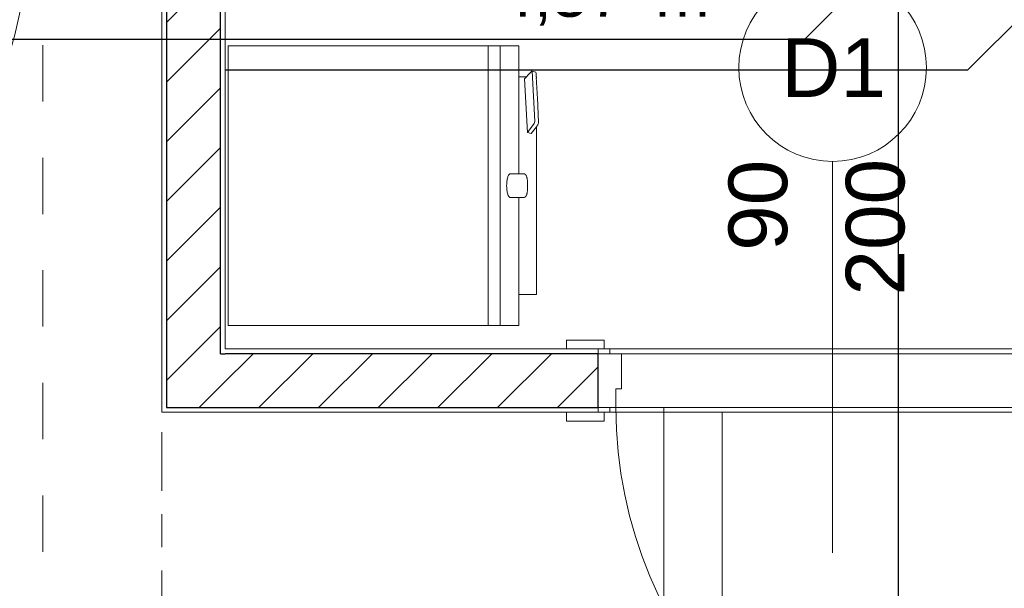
# Model space of a CAD drawing. Header units: millimetres. Extents: x -52968 to 399385, y -141133 to 110561.
# Tile 127 of 146: x 85202 to 87301, y -110938 to -109725. Entities that reach past the tile are written whole.
import ezdxf
from ezdxf import colors
from ezdxf.entities.mleader import LeaderData, LeaderLine
from ezdxf.math import Vec2, Vec3

# ---------------------------------------------------------------- set-up
doc = ezdxf.new("R2010")
doc.units = ezdxf.units.MM
doc.linetypes.add('SIM-Wegliniec-21.07.2025-Parter$0$Przerywana', pattern=[240, 120, -120])
doc.linetypes.add('SIM-Wegliniec-21.07.2025-Parter$0$Przerywana podwójnie', pattern=[295, 125, -50, 70, -50])
doc.layers.add('_xref', color=250, linetype='Continuous')
for name, color, linetype, lineweight in [('RR_IWK_KS', 19, 'Kanalizacja', 30), ('RR_IWK_opisy', 7, 'Continuous', 0), ('RR_ks_podposadzkowa', 32, 'Kanalizacja', 30), ('SIM-Wegliniec-21.07.2025-Parter$0$A-Przekroje-PB_Nr_pióra__5', 250, 'Continuous', 0), ('SIM-Wegliniec-21.07.2025-Parter$0$Nowe_A-Armatura_Nr_pióra__2', 250, 'Continuous', 0), ('SIM-Wegliniec-21.07.2025-Parter$0$Nowe_A-Osi_Nr_pióra__20', 250, 'Continuous', 0), ('SIM-Wegliniec-21.07.2025-Parter$0$Nowe_A-Posadzki_Nr_pióra__89', 250, 'Continuous', 0), ('SIM-Wegliniec-21.07.2025-Parter$0$Nowe_A-Strefy-Parter_Nr_pióra__94', 250, 'Continuous', 0), ('SIM-Wegliniec-21.07.2025-Parter$0$Nowe_A-Ściany-Działowe', 250, 'Continuous', 0), ('SIM-Wegliniec-21.07.2025-Parter$0$Nowe_A-Ściany-Działowe_Nr_pióra__27', 250, 'Continuous', 0), ('SIM-Wegliniec-21.07.2025-Parter$0$Nowe_A-Ściany-Działowe_Nr_pióra__47', 250, 'Continuous', 0), ('SIM-Wegliniec-21.07.2025-Parter$0$Nowe_Drzwi Archicad_Nr_pióra__23', 250, 'Continuous', 0), ('SIM-Wegliniec-21.07.2025-Parter$0$Nowe_Drzwi Archicad_Nr_pióra__27', 250, 'Continuous', 0), ('SIM-Wegliniec-21.07.2025-Parter$0$Nowe_Drzwi Archicad_Nr_pióra__3', 250, 'Continuous', 0), ('SIM-Wegliniec-21.07.2025-Parter$0$Nowe_Drzwi Archicad_Nr_pióra__47', 250, 'Continuous', 0), ('SIM-Wegliniec-21.07.2025-Parter$0$Nowe_Metryczki pomieszczeń Archicada_Nr_pióra__6', 250, 'Continuous', 0), ('SIM-Wegliniec-21.07.2025-Parter$0$Nowe_Znaczniki drzwi Archicada_Nr_pióra__2', 250, 'Continuous', 0), ('SIM-Wegliniec-21.07.2025-Parter$0$Nowe_Znaczniki drzwi Archicada_Nr_pióra__45', 250, 'Continuous', 0), ('SIM-Wegliniec-21.07.2025-Parter$0$Nowe_Znaczniki drzwi Archicada_Nr_pióra__7', 250, 'Continuous', 0)]:
    doc.layers.add(name, color=color, linetype=linetype, lineweight=lineweight)
doc.styles.add('Garamond', font='GARA.TTF')
doc.styles.add('SIM-Wegliniec-21.07.2025-Parter$0$STYL_AUTOMATYCZNY_1', font='arial.ttf')
doc.styles.add('SIM-Wegliniec-21.07.2025-Parter$0$STYL_AUTOMATYCZNY_2', font='arial.ttf')
doc.styles.get("Standard").update_dxf_attribs({"font": 'arial.ttf'})
doc.linetypes.add('Kanalizacja', pattern='A,25,0,["◄",Standard,S=5,R=0,X=-5,Y=-2.5],0', length=25)
pattern_1 = [(0, (0, 0), (0, 86.60254), [0, -50]), (0, (25, 43.3), (0, 86.60254), [0, -50])]
pattern_2 = [(45, (0, 0), (-63.63961, 63.63961), [])]

# ---------------------------------------------------------------- blocks, each defined once
blk = doc.blocks.new('SIM-Wegliniec-21.07.2025-Parter')
at = {"layer": 'SIM-Wegliniec-21.07.2025-Parter$0$Nowe_A-Ściany-Działowe', "linetype": 'Continuous', "lineweight": 0, "true_color": 0x000000}
h = blk.add_hatch(dxfattribs=at)
h.set_pattern_fill('Tynk', color=18, style=0, pattern_type=2)
h.set_pattern_definition(pattern_1)
h.paths.add_polyline_path([(85515.1, -110552.6), (85515.1, -109677.6), (85505.1, -109677.6), (85505.1, -110552.6)])
at = {"layer": 'SIM-Wegliniec-21.07.2025-Parter$0$Nowe_A-Ściany-Działowe', "linetype": 'Continuous', "lineweight": 0}
h = blk.add_hatch(dxfattribs=at)
h.set_pattern_fill('Bloczki_ceramiczne', color=256, style=0, pattern_type=2)
h.set_pattern_definition(pattern_2)
h.paths.add_polyline_path([(85630.1, -110437.6), (85630.1, -109677.6), (85515.1, -109677.6), (85515.1, -110437.6)])
at = {"layer": 'SIM-Wegliniec-21.07.2025-Parter$0$Nowe_A-Ściany-Działowe', "linetype": 'Continuous', "lineweight": 0, "true_color": 0x000000}
h = blk.add_hatch(dxfattribs=at)
h.set_pattern_fill('Tynk', color=18, style=0, pattern_type=2)
h.set_pattern_definition(pattern_1)
h.paths.add_polyline_path([(85640.1, -110427.6), (85640.1, -109677.6), (85630.1, -109677.6), (85630.1, -110427.6)])
h = blk.add_hatch(dxfattribs=at)
h.set_pattern_fill('Tynk', color=18, style=0, pattern_type=2)
h.set_pattern_definition(pattern_1)
h.paths.add_polyline_path([(85640.1, -110427.6), (85630.1, -110437.6), (85640.1, -110437.6)])
h = blk.add_hatch(dxfattribs=at)
h.set_pattern_fill('Tynk', color=18, style=0, pattern_type=2)
h.set_pattern_definition(pattern_1)
h.paths.add_polyline_path([(85630.1, -110427.6), (85630.1, -110437.6), (85640.1, -110427.6)])
h = blk.add_hatch(dxfattribs=at)
h.set_pattern_fill('Tynk', color=18, style=0, pattern_type=2)
h.set_pattern_definition(pattern_1)
h.paths.add_polyline_path([(85640.1, -110427.6), (85640.1, -110437.6), (86435.1, -110437.6), (86435.1, -110427.6)])
at = {"layer": 'SIM-Wegliniec-21.07.2025-Parter$0$Nowe_A-Ściany-Działowe', "linetype": 'Continuous', "lineweight": 0}
h = blk.add_hatch(dxfattribs=at)
h.set_pattern_fill('Bloczki_ceramiczne', color=256, style=0, pattern_type=2)
h.set_pattern_definition(pattern_2)
h.paths.add_polyline_path([(85630.1, -110437.6), (85515.1, -110552.6), (85630.1, -110552.6)])
h = blk.add_hatch(dxfattribs=at)
h.set_pattern_fill('Bloczki_ceramiczne', color=256, style=0, pattern_type=2)
h.set_pattern_definition(pattern_2)
h.paths.add_polyline_path([(85515.1, -110437.6), (85515.1, -110552.6), (85630.1, -110437.6)])
h = blk.add_hatch(dxfattribs=at)
h.set_pattern_fill('Bloczki_ceramiczne', color=256, style=0, pattern_type=2)
h.set_pattern_definition(pattern_2)
h.paths.add_polyline_path([(85630.1, -110552.6), (86435.1, -110552.6), (86435.1, -110437.6), (85630.1, -110437.6)])
at = {"layer": 'SIM-Wegliniec-21.07.2025-Parter$0$Nowe_A-Ściany-Działowe', "linetype": 'Continuous', "lineweight": 0, "true_color": 0x000000}
h = blk.add_hatch(dxfattribs=at)
h.set_pattern_fill('Tynk', color=18, style=0, pattern_type=2)
h.set_pattern_definition(pattern_1)
h.paths.add_polyline_path([(85505.1, -110562.6), (85515.1, -110562.6), (85515.1, -110552.6)])
h = blk.add_hatch(dxfattribs=at)
h.set_pattern_fill('Tynk', color=18, style=0, pattern_type=2)
h.set_pattern_definition(pattern_1)
h.paths.add_polyline_path([(85505.1, -110552.6), (85505.1, -110562.6), (85515.1, -110552.6)])
h = blk.add_hatch(dxfattribs=at)
h.set_pattern_fill('Tynk', color=18, style=0, pattern_type=2)
h.set_pattern_definition(pattern_1)
h.paths.add_polyline_path([(86435.1, -110552.6), (85515.1, -110552.6), (85515.1, -110562.6), (86435.1, -110562.6)])
at = {"layer": 'SIM-Wegliniec-21.07.2025-Parter$0$A-Przekroje-PB_Nr_pióra__5', "linetype": 'SIM-Wegliniec-21.07.2025-Parter$0$Przerywana', "lineweight": 13}
blk.add_line((85251.7, -96579.8), (85251.7, -119411.6), dxfattribs=at)
at = {"layer": 'SIM-Wegliniec-21.07.2025-Parter$0$Nowe_A-Armatura_Nr_pióra__2', "linetype": 'Continuous', "lineweight": 13}
for p, q in [((86266.4, -109781.1), (85646.9, -109781.1)), ((85646.9, -109781.1), (85646.9, -110377.6)), ((86201.2, -109781.1), (86201.2, -110377.6)), ((86226.7, -110377.6), (86226.7, -109781.1)), ((86266.4, -109781.3), (86266.4, -109781.1)), ((86266.4, -109847.3), (86266.4, -109781.3)), ((86282.4, -109847.3), (86266.4, -109847.3)), ((86266.4, -110054.1), (86266.4, -109847.3)), ((86282.4, -109847.3), (86278.5, -109851.4)), ((86302.6, -109837.3), (86294.6, -109834.9)), ((86300.2, -109942.3), (86294.6, -109834.9)), ((86303.6, -109847.3), (86303.4, -109847.3)), ((86303.4, -109847.3), (86303.6, -109850.1)), ((86303.6, -109850.1), (86303.6, -109847.3)), ((86278.5, -109851.4), (86284.9, -109966)), ((86284.9, -109966), (86298.7, -109946.9)), ((86292.8, -109968.4), (86303.6, -109953.6)), ((86303.6, -110311.3), (86303.6, -109953.6)), ((86284.9, -109966), (86292.8, -109968.4)), ((86248.2, -110054.1), (86276.6, -110054.1)), ((86282.4, -110058.5), (86282.5, -110058.6)), ((86282.5, -110100.1), (86282.4, -110100.2)), ((86276.6, -110104.5), (86248.2, -110104.5)), ((86266.4, -110311.3), (86266.4, -110104.5)), ((86266.4, -110377.6), (86266.4, -110311.3)), ((86266.4, -110311.3), (86303.6, -110311.3)), ((85646.9, -110377.6), (86201.2, -110377.6)), ((86201.2, -110377.6), (86201.2, -110377.6)), ((86201.2, -110377.6), (86266.4, -110377.6))]:
    blk.add_line(p, q, dxfattribs=at)
for centre, radius, start, end in [((113706.3, -135780.7), 37744, 136.58832, 136.60013), ((77454.1, -101484.7), 12160.3, 316.58832, 316.62498), ((86286.4, -109829.6), 9.25, 316.6248, 323.4189), ((86294.4, -109835.6), 0.779, 73.0994, 143.4197), ((86302.5, -109837.4), 0.162, 24.6838, 73.1078), ((86302.3, -109837.5), 0.4, 4.056, 24.6821), ((103386.2, -108628.5), 17126.2, 184.04806, 184.06449), ((85122.5, -109926.3), 1183.5, 3.8267, 4.0645), ((83810.7, -110012.5), 2498.1, 2.6419, 3.7288), ((82155, -110088.9), 4155.6, 1.9885, 2.6419), ((86292.3, -109942.3), 7.88, 324.5257, 0.1026), ((80773.3, -105946.9), 6829.2, 324.0765, 324.09857), ((81249.3, -106291.4), 6241.6, 324.09857, 324.12272), ((86300.1, -109944.6), 8.04, 324.1235, 341.6124), ((86301.2, -109945), 6.88, 341.6122, 1.9876), ((86272.4, -110070.7), 31.2, 157.1644, 162.7475), ((86255, -110063.4), 12.3, 143.0967, 157.1643), ((86251.5, -110060.8), 7.99, 135.6945, 143.0968), ((86249.1, -110058.4), 4.5, 122.5924, 135.6941), ((86248.4, -110057.4), 3.37, 108.787, 122.5925), ((86248.2, -110056.6), 2.47, 90.0023, 108.7865), ((86276.6, -110059.7), 5.57, 76.9474, 90), ((86276.6, -110059.8), 5.7, 64.1897, 76.9465), ((86276.5, -110059.9), 5.81, 59.1338, 64.1899), ((86276.4, -110060.1), 5.99, 54.2298, 59.1336), ((86276.4, -110060.1), 6.09, 51.1829, 54.23), ((86276.3, -110060.3), 6.28, 48.2277, 51.1827), ((86276.2, -110060.4), 6.37, 46.1672, 48.2281), ((86276.1, -110060.5), 6.56, 44.1649, 46.1671), ((86275.9, -110060.7), 6.78, 38.6333, 44.1649), ((86275.2, -110061.2), 7.71, 33.77, 38.6333), ((86274.7, -110061.6), 8.29, 30.5595, 33.7702), ((86273.6, -110062.2), 9.52, 27.7634, 30.5594), ((86273, -110062.5), 10.2, 25.5403, 27.7635), ((86271.6, -110063.2), 11.8, 23.6113, 25.5402), ((86270.3, -110063.8), 13.3, 21.0548, 23.0288), ((86267.9, -110064.7), 15.8, 19.3972, 21.0547), ((86321.5, -110079.3), 81.2, 178.2606, 180.0002), ((86321.5, -110079.3), 81.2, 180.0002, 181.7399), ((86318.7, -110079.2), 78.4, 176.4587, 178.2606), ((86316.1, -110079.1), 75.7, 174.6605, 176.4587), ((86308.4, -110078.4), 68, 172.6585, 174.6605), ((86303, -110077.7), 62.6, 168.8353, 172.6585), ((86280.1, -110073.1), 39.3, 162.7475, 168.8353), ((86266, -110065.3), 17.8, 16.92, 19.3972), ((86260.6, -110067), 23.4, 15.044, 16.9201), ((86257.8, -110067.7), 26.3, 13.6725, 15.0441), ((86252.4, -110069.1), 31.9, 12.5435, 13.6725), ((86248.4, -110069.9), 36, 10.8531, 12.5435), ((86237.8, -110072), 46.7, 9.5521, 10.8531), ((86225.9, -110074), 58.9, 6.139, 9.5521), ((86189.8, -110077.9), 95.2, 4.028, 6.139), ((86177, -110078.8), 108, 1.8634, 4.028), ((86159.6, -110079.3), 125.4, 0.0001, 1.8634), ((86159.6, -110079.3), 125.4, 358.1367, 0.0001), ((86318.7, -110079.4), 78.4, 181.7399, 183.5417), ((86316.1, -110079.6), 75.7, 183.5417, 185.34), ((86308.4, -110080.3), 68, 185.34, 187.342), ((86303, -110081), 62.6, 187.342, 191.1653), ((86280.1, -110085.5), 39.3, 191.1653, 197.2533), ((86272.4, -110087.9), 31.2, 197.2533, 202.8366), ((86255, -110095.2), 12.3, 202.8366, 216.905), ((86274.7, -110097.1), 8.29, 326.2327, 329.4418), ((86273.6, -110096.5), 9.52, 329.4417, 332.2365), ((86273, -110096.1), 10.2, 332.2365, 334.4597), ((86271.6, -110095.5), 11.8, 334.4598, 336.3887), ((86270.3, -110094.9), 13.3, 336.9727, 338.9459), ((86267.9, -110094), 15.8, 338.9458, 340.6028), ((86266, -110093.3), 17.8, 340.6028, 343.08), ((86260.6, -110091.7), 23.4, 343.0799, 344.956), ((86257.8, -110090.9), 26.3, 344.9559, 346.3279), ((86252.4, -110089.6), 31.9, 346.3279, 347.4572), ((86248.4, -110088.7), 36, 347.4572, 349.1474), ((86237.8, -110086.7), 46.7, 349.1474, 350.4483), ((86225.9, -110084.7), 58.9, 350.4483, 353.8611), ((86189.8, -110080.8), 95.2, 353.8611, 355.972), ((86177, -110079.9), 108, 355.972, 358.1367), ((86251.5, -110097.8), 7.99, 216.9049, 224.3077), ((86249.1, -110100.3), 4.5, 224.3077, 237.4102), ((86248.4, -110101.2), 3.37, 237.4103, 251.2166), ((86248.2, -110102.1), 2.47, 251.2178, 270.0023), ((86276.6, -110098.9), 5.58, 273.4662, 284.7668), ((86276.6, -110098.8), 5.71, 284.7662, 295.8096), ((86276.5, -110098.7), 5.81, 295.8101, 300.8686), ((86276.4, -110098.6), 5.99, 300.8681, 305.7752), ((86276.4, -110098.5), 6.09, 305.7756, 308.8195), ((86276.3, -110098.3), 6.28, 308.8195, 311.7721), ((86276.2, -110098.3), 6.37, 311.7719, 313.8328), ((86276.1, -110098.1), 6.56, 313.8329, 315.8351), ((86275.9, -110098), 6.78, 315.835, 321.368), ((86275.2, -110097.4), 7.71, 321.3679, 326.2324)]:
    blk.add_arc(centre, radius, start, end, dxfattribs=at)
at = {"layer": 'SIM-Wegliniec-21.07.2025-Parter$0$Nowe_A-Osi_Nr_pióra__20', "linetype": 'SIM-Wegliniec-21.07.2025-Parter$0$Przerywana podwójnie', "lineweight": 13}
blk.add_line((85505.1, -95559.9), (85505.1, -117792.3), dxfattribs=at)
at = {"layer": 'SIM-Wegliniec-21.07.2025-Parter$0$Nowe_A-Posadzki_Nr_pióra__89', "linetype": 'Continuous', "lineweight": 13, "flags": 128}
for points in [[(85630.1, -110437.6), (88345.1, -110437.6), (88345.1, -108617.6), (85630.1, -108617.6)], [(86575, -112387.6), (86575, -116917.6), (90780.1, -116917.6), (90780.1, -108617.6), (88460.1, -108617.6), (88460.1, -110552.6), (86575, -110552.6)], [(85515.1, -109667.6), (84130.1, -109667.6), (84130.1, -116907.6), (84140.1, -116907.6), (84140.1, -112387.6), (86575, -112387.6), (86575, -110552.6), (85515.1, -110552.6)]]:
    blk.add_lwpolyline(points, close=True, dxfattribs=at)
at = {"layer": 'SIM-Wegliniec-21.07.2025-Parter$0$Nowe_A-Strefy-Parter_Nr_pióra__94', "linetype": 'Continuous', "lineweight": 13, "flags": 128}
for points in [[(85640.1, -108627.6), (85640.1, -110427.6), (88335.1, -110427.6), (88335.1, -108977.6), (87535.1, -108977.6), (87535.1, -108627.6)], [(84140.1, -111762.6), (84980.1, -111762.6), (84980.1, -112262.6), (86700, -112262.6), (86700, -110562.6), (85505.1, -110562.6), (85505.1, -109677.6), (84140.1, -109677.6)], [(84140.1, -112397.7), (84140.1, -116907.6), (88335.1, -116907.6), (88335.1, -110562.6), (86700, -110562.6), (86700, -112997.6), (86565, -112997.6), (86565, -112397.6), (85600.1, -112397.6)]]:
    blk.add_lwpolyline(points, close=True, dxfattribs=at)
at = {"layer": 'SIM-Wegliniec-21.07.2025-Parter$0$Nowe_A-Ściany-Działowe_Nr_pióra__27', "linetype": 'Continuous', "lineweight": 25}
for p, q in [((85515.1, -109677.6), (85515.1, -110437.6)), ((85630.1, -110437.6), (85630.1, -109677.6)), ((85515.1, -110437.6), (85515.1, -110552.6)), ((85630.1, -110437.6), (85640.1, -110437.6)), ((85630.1, -110437.6), (85640.1, -110437.6)), ((86435.1, -110437.6), (85640.1, -110437.6)), ((86435.1, -110552.6), (86435.1, -110437.6)), ((85515.1, -110552.6), (85630.1, -110552.6)), ((85515.1, -110552.6), (85630.1, -110552.6)), ((85630.1, -110552.6), (86435.1, -110552.6))]:
    blk.add_line(p, q, dxfattribs=at)
at = {"layer": 'SIM-Wegliniec-21.07.2025-Parter$0$Nowe_A-Ściany-Działowe_Nr_pióra__47', "linetype": 'Continuous', "lineweight": 15}
for p, q in [((86435.1, -110427.6), (86368.1, -110427.6)), ((86435.1, -110437.6), (86435.1, -110427.6)), ((86435.1, -110562.6), (86368.1, -110562.6)), ((86435.1, -110562.6), (86435.1, -110552.6)), ((86435.1, -110562.6), (86435.1, -110552.6))]:
    blk.add_line(p, q, dxfattribs=at)
at = {"layer": 'SIM-Wegliniec-21.07.2025-Parter$0$Nowe_A-Ściany-Działowe_Nr_pióra__47', "linetype": 'Continuous', "lineweight": 15, "flags": 128}
for points in [[(85505.1, -109677.6), (85505.1, -110562.6)], [(85640.1, -110427.6), (85640.1, -109677.6)], [(86435.1, -110427.6), (85640.1, -110427.6)], [(85505.1, -110562.6), (85515.1, -110562.6)], [(85515.1, -110562.6), (86435.1, -110562.6)]]:
    blk.add_lwpolyline(points, dxfattribs=at)
at = {"layer": 'SIM-Wegliniec-21.07.2025-Parter$0$Nowe_Drzwi Archicad_Nr_pióra__23', "linetype": 'Continuous', "lineweight": 15}
for p, q in [((86435.1, -110552.6), (86435.1, -110437.6)), ((86435.1, -110437.6), (86485.1, -110437.6)), ((86485.1, -110437.6), (86485.1, -110512.6)), ((86485.1, -110512.6), (86473.1, -110512.6)), ((86473.1, -110512.6), (86473.1, -110552.6)), ((86473.1, -110552.6), (86435.1, -110552.6))]:
    blk.add_line(p, q, dxfattribs=at)
at = {"layer": 'SIM-Wegliniec-21.07.2025-Parter$0$Nowe_Drzwi Archicad_Nr_pióra__27', "linetype": 'Continuous', "lineweight": 25}
blk.add_line((86435.1, -110552.6), (86435.1, -110437.6), dxfattribs=at)
blk.add_line((86435.1, -110552.6), (86435.1, -110437.6), dxfattribs=at)
at = {"layer": 'SIM-Wegliniec-21.07.2025-Parter$0$Nowe_Drzwi Archicad_Nr_pióra__3', "linetype": 'Continuous', "lineweight": 13}
for p, q in [((86448.1, -110408.6), (86368.1, -110408.6)), ((86368.1, -110408.6), (86368.1, -110427.6)), ((86448.1, -110427.6), (86448.1, -110408.6)), ((86368.1, -110427.6), (86448.1, -110427.6)), ((86460.1, -110427.6), (86435.1, -110427.6)), ((86435.1, -110427.6), (86435.1, -110437.6)), ((86460.1, -110437.6), (86460.1, -110427.6)), ((86435.1, -110437.6), (86460.1, -110437.6)), ((86448.1, -110562.6), (86368.1, -110562.6)), ((86368.1, -110562.6), (86368.1, -110581.6)), ((86460.1, -110552.6), (86435.1, -110552.6)), ((86435.1, -110552.6), (86435.1, -110562.6)), ((86435.1, -110562.6), (86460.1, -110562.6)), ((86448.1, -110581.6), (86448.1, -110562.6)), ((86460.1, -110562.6), (86460.1, -110552.6)), ((86368.1, -110581.6), (86448.1, -110581.6))]:
    blk.add_line(p, q, dxfattribs=at)
for centre, radius, start, end in [((84320.1, -109532.6), 900, 270, 0), ((87397.1, -110552.6), 924, 180, 270)]:
    blk.add_arc(centre, radius, start, end, dxfattribs=at)
at = {"layer": 'SIM-Wegliniec-21.07.2025-Parter$0$Nowe_Drzwi Archicad_Nr_pióra__47', "linetype": 'Continuous', "lineweight": 15}
for p, q in [((86435.1, -110427.6), (86368.1, -110427.6)), ((86435.1, -110427.6), (86368.1, -110427.6)), ((86435.1, -110437.6), (86435.1, -110427.6)), ((86435.1, -110437.6), (86435.1, -110427.6)), ((86435.1, -110562.6), (86368.1, -110562.6)), ((86435.1, -110562.6), (86368.1, -110562.6)), ((86435.1, -110562.6), (86435.1, -110552.6)), ((86435.1, -110562.6), (86435.1, -110552.6)), ((86435.1, -110562.6), (86435.1, -110552.6))]:
    blk.add_line(p, q, dxfattribs=at)
at = {"layer": 'SIM-Wegliniec-21.07.2025-Parter$0$Nowe_Znaczniki drzwi Archicada_Nr_pióra__2', "linetype": 'Continuous', "lineweight": 13, "flags": 128}
blk.add_lwpolyline([(87135.1, -109827.6, 1), (86735.1, -109827.6, 1)], format="xyb", close=True, dxfattribs=at)
at = {"layer": 'SIM-Wegliniec-21.07.2025-Parter$0$Nowe_Znaczniki drzwi Archicada_Nr_pióra__45', "linetype": 'Continuous', "lineweight": 15}
blk.add_line((86935.1, -110027.6), (86935.1, -110862.6), dxfattribs=at)
at = {"layer": 'SIM-Wegliniec-21.07.2025-Parter$0$Nowe_Metryczki pomieszczeń Archicada_Nr_pióra__6', "lineweight": 13, "char_height": 100, "attachment_point": 1, "style": 'SIM-Wegliniec-21.07.2025-Parter$0$STYL_AUTOMATYCZNY_2'}
for s, insert in [('\\A1;{\\pql;\\pt0,2300;\\fArial|b0|i0|c238|p0;\\W1.000000;Łazienka\\fArial|b0|i0|c238|p0;\\W1.000000;\\A1{\\H.66x;\\S^  ;}\\fArial|b0|i0|c238|p0;\\W1.000000;\\fArial|b0|i0|c238|p0;\\W1.000000;\\A1{\\H.66x;\\S^  ;}}', (86220.4, -109431.1)), ('\\A1;{\\pql;\\pt0,2300;\\fArial|b0|i0|c238|p0;\\W1.000000;4,57\\fArial|b0|i0|c238|p0;\\W1.000000;\\A1{\\H.66x;\\S^  ;}\\fArial|b0|i0|c238|p0;\\W1.000000; m\\fArial|b0|i0|c238|p0;\\W1.000000;\\A1{\\H.66x;\\S2^  ;}}', (86220.4, -109590.1))]:
    blk.add_mtext(s, dxfattribs=dict(at, insert=insert))
at = {"layer": 'SIM-Wegliniec-21.07.2025-Parter$0$Nowe_Znaczniki drzwi Archicada_Nr_pióra__7', "lineweight": 13, "char_height": 125, "attachment_point": 7, "rotation": 90, "style": 'SIM-Wegliniec-21.07.2025-Parter$0$STYL_AUTOMATYCZNY_1'}
for s, insert in [('\\A1;{\\pql;\\pt0;\\fArial|b0|i0|c238|p0;\\W1.000000;90\\fArial|b0|i0|c238|p0;\\W1.000000;\\A1{\\H.66x;\\S^  ;}\\fArial|b0|i0|c238|p0;\\W1.000000;\\fArial|b0|i0|c238|p0;\\W1.000000;}', (86874.7, -110218.3)), ('\\A1;{\\pql;\\pt0;\\fArial|b0|i0|c238|p0;\\W1.000000;200\\fArial|b0|i0|c238|p0;\\W1.000000;\\A1{\\H.66x;\\S^  ;}\\fArial|b0|i0|c238|p0;\\W1.000000;\\fArial|b0|i0|c238|p0;\\W1.000000;}', (87124.7, -110313.6))]:
    blk.add_mtext(s, dxfattribs=dict(at, insert=insert))
at = {"layer": 'SIM-Wegliniec-21.07.2025-Parter$0$Nowe_Znaczniki drzwi Archicada_Nr_pióra__7', "lineweight": 13, "insert": (86825.5, -109890.1), "char_height": 125, "attachment_point": 7, "style": 'SIM-Wegliniec-21.07.2025-Parter$0$STYL_AUTOMATYCZNY_1'}
blk.add_mtext('\\A1;{\\pql;\\pt0;\\fArial|b0|i0|c238|p0;\\W1.000000;D1\\fArial|b0|i0|c238|p0;\\W1.000000;\\fArial|b0|i0|c238|p0;\\W1.000000;\\fArial|b0|i0|c238|p0;\\W1.000000;}', dxfattribs=at)

msp = doc.modelspace()

# ---------------------------------------------------------------- block references
at = {"layer": '_xref'}
msp.add_blockref('SIM-Wegliniec-21.07.2025-Parter', (0, 0), dxfattribs=at)

# ---------------------------------------------------------------- next in the draw order: linework, layer by layer
at = {"layer": 'RR_IWK_KS', "ltscale": 30}
for p, q in [((87979.6, -109076.2), (87222.5, -109833.2)), ((87222.5, -109833.2), (85640.1, -109833.2))]:
    msp.add_line(p, q, dxfattribs=at)
at = {"layer": 'RR_ks_podposadzkowa', "ltscale": 50}
for p, q in [((87075.1, -97519.2), (87075.1, -111972.6)), ((86875.1, -109767.6), (87075.1, -109567.6)), ((86875.1, -109767.6), (78295.1, -109767.6))]:
    msp.add_line(p, q, dxfattribs=at)

# ---------------------------------------------------------------- next in the draw order: leaders
at = {"layer": 'RR_IWK_opisy'}
ml = msp.add_multileader_mtext('Standard', dxfattribs=at)
ml.set_content('\\fGaramond|b0|i0;%%c110', color=256, style='Garamond')
ml.set_leader_properties()
ml.build(insert=Vec2(0, 0))
ml.multileader.update_dxf_attribs({"has_text_frame": 1, "text_left_attachment_type": 2, "text_right_attachment_type": 2})
ctx = ml.context
ctx.base_point, ctx.char_height, ctx.landing_gap_size, ctx.plane_origin = Vec3(84435, -109426.9), 200, 50, Vec3(-65540.8, 86121.7)
ctx.left_attachment, ctx.right_attachment = 2, 2
notes = []
notes.append((ctx, [(0, (1, 1, 0), (84477, -109426.8), (1, 0), 8, [(0, [(84279.3, -109767.6)], 0, [])])]))
ctx.mtext.insert = Vec3(84535, -109322.3)
ctx.mtext.has_bg_fill, ctx.mtext.bg_color, ctx.mtext.bg_scale_factor, ctx.mtext.bg_transparency, ctx.mtext.use_window_bg_color = 1, -1027028792, 1.3, 0, 1
for ctx, leaders in notes:
    for number, flags, end, landing, length, lines in leaders:
        leader = LeaderData()
        leader.index, (leader.has_last_leader_line, leader.has_dogleg_vector, leader.attachment_direction) = number, flags
        leader.last_leader_point, leader.dogleg_vector, leader.dogleg_length = Vec3(end), Vec3(landing), length
        for number, points, colour, breaks in lines:
            line = LeaderLine()
            line.index, line.vertices, line.color, line.breaks = number, Vec3.list(points), colors.encode_raw_color(colour), breaks
            leader.lines.append(line)
        ctx.leaders.append(leader)

doc.saveas('drawing.dxf')
